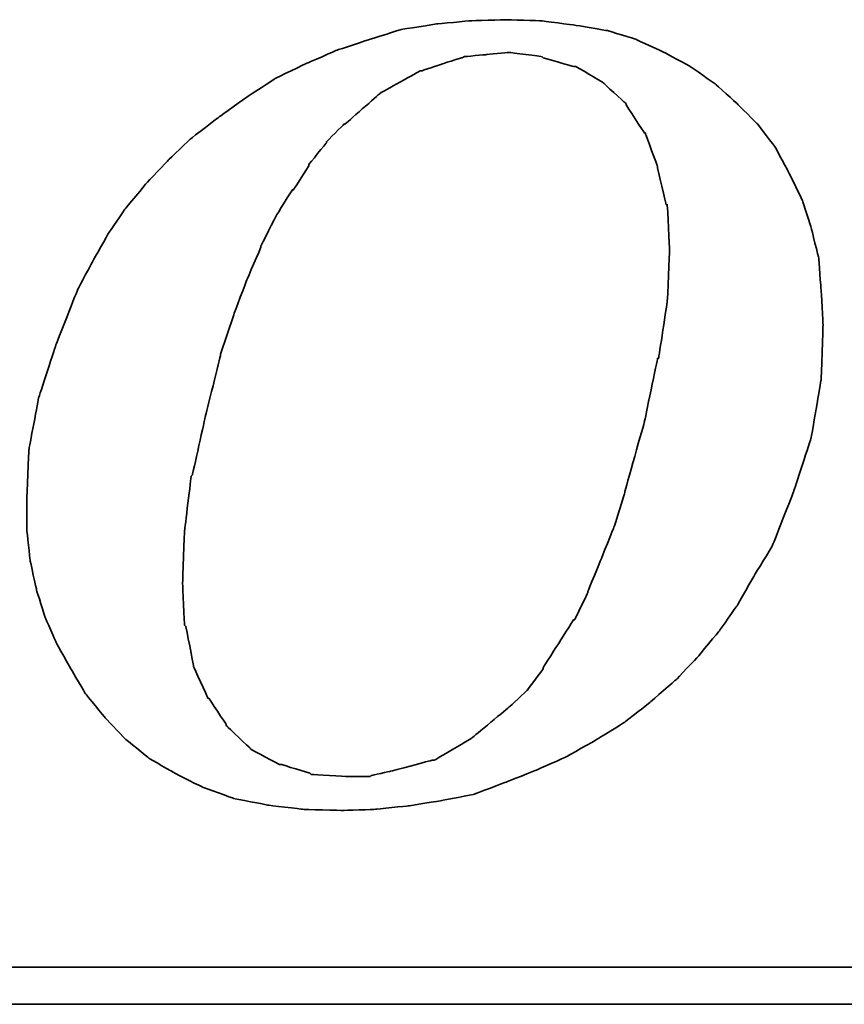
# Model space of a CAD drawing. Header units: millimetres. Extents: x 292 to 530, y -432 to -356.
# Tile 45 of 52: x 471.38 to 473.04, y -409.1 to -407.12. Entities that reach past the tile are written whole.
import ezdxf

# ---------------------------------------------------------------- set-up
doc = ezdxf.new("R2010")
doc.units = ezdxf.units.MM
doc.header["$LTSCALE"] = 0.1
doc.layers.add('DIM', color=4, linetype='CONTINUOUS')
doc.layers.add('layer 1', color=7, linetype='CONTINUOUS')

# ---------------------------------------------------------------- blocks, each defined once
blk = doc.blocks.new('TBI MOTION logo(完整正式版)')
at = {"layer": 'layer 1', "color": 22, "lineweight": 35}
for points, knots in [([(35.79625, -6.98375), (35.79625, -6.98375), (36.23125, -7.43875), (36.23125, -7.43875), (36.23125, -7.43875), (36.23125, -7.43875), (36.75625, -7.87125), (36.75625, -7.87125), (36.75625, -7.87125), (36.75625, -7.87125), (37.33125, -8.20375), (37.33125, -8.20375), (37.33125, -8.20375), (37.33125, -8.20375), (37.95625, -8.51875), (37.95625, -8.51875), (37.95625, -8.51875), (37.95625, -8.51875), (38.62625, -8.75875), (38.62625, -8.75875), (38.62625, -8.75875), (38.62625, -8.75875), (39.37125, -8.90375), (39.37125, -8.90375), (39.37125, -8.90375), (39.37125, -8.90375), (40.14125, -8.99875), (40.14125, -8.99875), (40.14125, -8.99875), (40.14125, -8.99875), (41.02625, -9.02375), (41.02625, -9.02375), (41.02625, -9.02375), (41.02625, -9.02375), (41.74625, -8.99875), (41.74625, -8.99875), (41.74625, -8.99875), (41.74625, -8.99875), (42.46625, -8.92375), (42.46625, -8.92375), (42.46625, -8.92375), (42.46625, -8.92375), (43.21125, -8.80625), (43.21125, -8.80625), (43.21125, -8.80625), (43.21125, -8.80625), (43.93125, -8.66375), (43.93125, -8.66375), (43.93125, -8.66375), (43.93125, -8.66375), (44.62625, -8.39875), (44.62625, -8.39875), (44.62625, -8.39875), (44.62625, -8.39875), (45.29625, -8.13375), (45.29625, -8.13375), (45.29625, -8.13375), (45.29625, -8.13375), (45.94625, -7.84375), (45.94625, -7.84375), (45.94625, -7.84375), (45.94625, -7.84375), (46.61625, -7.46375), (46.61625, -7.46375), (46.61625, -7.46375), (46.61625, -7.46375), (47.24125, -7.07875), (47.24125, -7.07875), (47.24125, -7.07875), (47.24125, -7.07875), (47.81625, -6.62375), (47.81625, -6.62375), (47.81625, -6.62375), (47.81625, -6.62375), (48.36875, -6.14375), (48.36875, -6.14375), (48.36875, -6.14375), (48.36875, -6.14375), (48.84625, -5.64125), (48.84625, -5.64125), (48.84625, -5.64125), (48.84625, -5.64125), (49.32625, -5.06375), (49.32625, -5.06375), (49.32625, -5.06375), (49.32625, -5.06375), (49.71125, -4.51374), (49.71125, -4.51374), (49.71125, -4.51374), (49.71125, -4.51374), (50.09625, -3.83874), (50.09625, -3.83874), (50.09625, -3.83874), (50.09625, -3.83874), (50.48125, -3.21374), (50.48125, -3.21374), (50.48125, -3.21374), (50.48125, -3.21374), (50.96125, -1.99125), (50.96125, -1.99125), (50.96125, -1.99125), (50.96125, -1.99125), (51.34375, -0.81875), (51.34375, -0.81875), (51.34375, -0.81875), (51.34375, -0.81875), (51.56125, 0.45624), (51.56125, 0.45624), (51.56125, 0.45624), (51.56125, 0.45624), (51.60625, 1.67624), (51.60625, 1.67624), (51.60625, 1.67624), (51.60625, 1.67624), (51.56125, 2.44625), (51.56125, 2.44625), (51.56125, 2.44625), (51.56125, 2.44625), (51.51125, 3.14125), (51.51125, 3.14125), (51.51125, 3.14125), (51.51125, 3.14125), (51.34375, 3.81125), (51.34375, 3.81125), (51.34375, 3.81125), (51.34375, 3.81125), (51.15125, 4.41125), (51.15125, 4.41125), (51.15125, 4.41125), (51.15125, 4.41125), (50.86125, 5.01125), (50.86125, 5.01125), (50.86125, 5.01125), (50.86125, 5.01125), (50.55125, 5.58875), (50.55125, 5.58875), (50.55125, 5.58875), (50.55125, 5.58875), (50.16625, 6.09125), (50.16625, 6.09125), (50.16625, 6.09125), (50.16625, 6.09125), (49.71125, 6.54875), (49.71125, 6.54875), (49.71125, 6.54875), (49.71125, 6.54875), (49.23125, 6.98125), (49.23125, 6.98125), (49.23125, 6.98125), (49.23125, 6.98125), (48.67875, 7.36625), (48.67875, 7.36625), (48.67875, 7.36625), (48.67875, 7.36625), (48.10375, 7.67625), (48.10375, 7.67625), (48.10375, 7.67625), (48.10375, 7.67625), (47.48125, 7.96375), (47.48125, 7.96375), (47.48125, 7.96375), (47.48125, 7.96375), (46.85625, 8.15625), (46.85625, 8.15625), (46.85625, 8.15625), (46.85625, 8.15625), (46.13625, 8.27624), (46.13625, 8.27624), (46.13625, 8.27624), (46.13625, 8.27624), (45.39125, 8.37125), (45.39125, 8.37125), (45.39125, 8.37125), (45.39125, 8.37125), (44.62625, 8.39624), (44.62625, 8.39624), (44.62625, 8.39624), (44.62625, 8.39624), (43.83625, 8.37125), (43.83625, 8.37125), (43.83625, 8.37125), (43.83625, 8.37125), (43.09125, 8.30125), (43.09125, 8.30125), (43.09125, 8.30125), (43.09125, 8.30125), (42.32125, 8.18125), (42.32125, 8.18125), (42.32125, 8.18125), (42.32125, 8.18125), (41.62875, 7.96375), (41.62875, 7.96375), (41.62875, 7.96375), (41.62875, 7.96375), (40.90625, 7.72625), (40.90625, 7.72625), (40.90625, 7.72625), (40.90625, 7.72625), (40.23624, 7.43625), (40.23624, 7.43625), (40.23624, 7.43625), (40.23624, 7.43625), (39.54124, 7.10125), (39.54124, 7.10125), (39.54124, 7.10125), (39.54124, 7.10125), (38.91625, 6.69125), (38.91625, 6.69125), (38.91625, 6.69125), (38.91625, 6.69125), (38.31625, 6.26125), (38.31625, 6.26125), (38.31625, 6.26125), (38.31625, 6.26125), (37.69125, 5.78125), (37.69125, 5.78125), (37.69125, 5.78125), (37.69125, 5.78125), (37.18625, 5.30125), (37.18625, 5.30125), (37.18625, 5.30125), (37.18625, 5.30125), (36.70625, 4.79624), (36.70625, 4.79624), (36.70625, 4.79624), (36.70625, 4.79624), (36.23125, 4.22125), (36.23125, 4.22125), (36.23125, 4.22125), (36.23125, 4.22125), (35.87124, 3.69375), (35.87124, 3.69375), (35.87124, 3.69375), (35.87124, 3.69375), (35.53125, 3.09125), (35.53125, 3.09125), (35.53125, 3.09125), (35.53125, 3.09125), (35.19875, 2.47125), (35.19875, 2.47125), (35.19875, 2.47125), (35.19875, 2.47125), (34.71625, 1.24625), (34.71625, 1.24625), (34.71625, 1.24625), (34.71625, 1.24625), (34.33125, 0.06874), (34.33125, 0.06874), (34.33125, 0.06874), (34.33125, 0.06874), (34.11625, -1.07875), (34.11625, -1.07875), (34.11625, -1.07875), (34.11625, -1.07875), (34.07125, -2.15875), (34.07125, -2.15875), (34.07125, -2.15875), (34.07125, -2.15875), (34.07125, -2.85375), (34.07125, -2.85375), (34.07125, -2.85375), (34.07125, -2.85375), (34.14125, -3.50375), (34.14125, -3.50375), (34.14125, -3.50375), (34.14125, -3.50375), (34.28625, -4.17375), (34.28625, -4.17375), (34.28625, -4.17375), (34.28625, -4.17375), (34.47625, -4.77624), (34.47625, -4.77624), (34.47625, -4.77624), (34.47625, -4.77624), (34.71625, -5.32625), (34.71625, -5.32625), (34.71625, -5.32625), (34.71625, -5.32625), (35.05375, -5.92875), (35.05375, -5.92875), (35.05375, -5.92875), (35.05375, -5.92875), (35.36375, -6.45375), (35.36375, -6.45375), (35.36375, -6.45375), (35.36375, -6.45375), (35.79625, -6.98375), (35.79625, -6.98375)], [0, 0, 0, 0, 0.01388889, 0.01388889, 0.01388889, 0.0138889, 0.02777778, 0.02777778, 0.02777778, 0.02777779, 0.04166667, 0.04166667, 0.04166667, 0.04166668, 0.05555556, 0.05555556, 0.05555556, 0.05555557, 0.06944444, 0.06944444, 0.06944444, 0.06944445, 0.08333333, 0.08333333, 0.08333333, 0.08333334, 0.09722222, 0.09722222, 0.09722222, 0.09722223, 0.11111111, 0.11111111, 0.11111111, 0.11111112, 0.125, 0.125, 0.125, 0.12500001, 0.13888889, 0.13888889, 0.13888889, 0.1388889, 0.15277778, 0.15277778, 0.15277778, 0.15277779, 0.16666667, 0.16666667, 0.16666667, 0.16666668, 0.18055556, 0.18055556, 0.18055556, 0.18055557, 0.19444444, 0.19444444, 0.19444444, 0.19444445, 0.20833333, 0.20833333, 0.20833333, 0.20833334, 0.22222222, 0.22222222, 0.22222222, 0.22222223, 0.23611111, 0.23611111, 0.23611111, 0.23611112, 0.25, 0.25, 0.25, 0.25000001, 0.26388889, 0.26388889, 0.26388889, 0.2638889, 0.27777778, 0.27777778, 0.27777778, 0.27777779, 0.29166667, 0.29166667, 0.29166667, 0.29166668, 0.30555556, 0.30555556, 0.30555556, 0.30555557, 0.31944444, 0.31944444, 0.31944444, 0.31944445, 0.33333333, 0.33333333, 0.33333333, 0.33333334, 0.34722222, 0.34722222, 0.34722222, 0.34722223, 0.36111111, 0.36111111, 0.36111111, 0.36111112, 0.375, 0.375, 0.375, 0.37500001, 0.38888889, 0.38888889, 0.38888889, 0.3888889, 0.40277778, 0.40277778, 0.40277778, 0.40277779, 0.41666667, 0.41666667, 0.41666667, 0.41666668, 0.43055556, 0.43055556, 0.43055556, 0.43055557, 0.44444444, 0.44444444, 0.44444444, 0.44444445, 0.45833333, 0.45833333, 0.45833333, 0.45833334, 0.47222222, 0.47222222, 0.47222222, 0.47222223, 0.48611111, 0.48611111, 0.48611111, 0.48611112, 0.5, 0.5, 0.5, 0.50000001, 0.51388889, 0.51388889, 0.51388889, 0.5138889, 0.52777778, 0.52777778, 0.52777778, 0.52777779, 0.54166667, 0.54166667, 0.54166667, 0.54166668, 0.55555556, 0.55555556, 0.55555556, 0.55555557, 0.56944444, 0.56944444, 0.56944444, 0.56944445, 0.58333333, 0.58333333, 0.58333333, 0.58333334, 0.59722222, 0.59722222, 0.59722222, 0.59722223, 0.61111111, 0.61111111, 0.61111111, 0.61111112, 0.625, 0.625, 0.625, 0.62500001, 0.63888889, 0.63888889, 0.63888889, 0.6388889, 0.65277778, 0.65277778, 0.65277778, 0.65277779, 0.66666667, 0.66666667, 0.66666667, 0.66666668, 0.68055556, 0.68055556, 0.68055556, 0.68055557, 0.69444444, 0.69444444, 0.69444444, 0.69444445, 0.70833333, 0.70833333, 0.70833333, 0.70833334, 0.72222222, 0.72222222, 0.72222222, 0.72222223, 0.73611111, 0.73611111, 0.73611111, 0.73611112, 0.75, 0.75, 0.75, 0.75000001, 0.76388889, 0.76388889, 0.76388889, 0.7638889, 0.77777778, 0.77777778, 0.77777778, 0.77777779, 0.79166667, 0.79166667, 0.79166667, 0.79166668, 0.80555556, 0.80555556, 0.80555556, 0.80555557, 0.81944444, 0.81944444, 0.81944444, 0.81944445, 0.83333333, 0.83333333, 0.83333333, 0.83333334, 0.84722222, 0.84722222, 0.84722222, 0.84722223, 0.86111111, 0.86111111, 0.86111111, 0.86111112, 0.875, 0.875, 0.875, 0.87500001, 0.88888889, 0.88888889, 0.88888889, 0.8888889, 0.90277778, 0.90277778, 0.90277778, 0.90277779, 0.91666667, 0.91666667, 0.91666667, 0.91666668, 0.93055556, 0.93055556, 0.93055556, 0.93055557, 0.94444444, 0.94444444, 0.94444444, 0.94444445, 0.95833333, 0.95833333, 0.95833333, 0.95833334, 0.97222222, 0.97222222, 0.97222222, 0.97222223, 0.98611111, 0.98611111, 0.98611111, 0.98611112, 1, 1, 1, 1]), ([(38.33875, 1.03124), (38.33875, 1.03124), (38.62625, 1.89625), (38.62625, 1.89625), (38.62625, 1.89625), (38.62625, 1.89625), (38.91625, 2.66375), (38.91625, 2.66375), (38.91625, 2.66375), (38.91625, 2.66375), (39.22625, 3.38125), (39.22625, 3.38125), (39.22625, 3.38125), (39.22625, 3.38125), (39.22625, 3.40624), (39.22625, 3.40624), (39.22625, 3.40624), (39.22625, 3.40624), (39.56124, 4.07624), (39.56124, 4.07624), (39.56124, 4.07624), (39.56124, 4.07624), (39.92125, 4.65125), (39.92125, 4.65125), (39.92125, 4.65125), (39.92125, 4.65125), (39.94625, 4.65125), (39.94625, 4.65125), (39.94625, 4.65125), (39.94625, 4.65125), (40.28125, 5.17875), (40.28125, 5.17875), (40.28125, 5.17875), (40.28125, 5.17875), (40.28125, 5.20375), (40.28125, 5.20375), (40.28125, 5.20375), (40.28125, 5.20375), (40.66875, 5.68625), (40.66875, 5.68625), (40.66875, 5.68625), (40.66875, 5.68625), (40.66875, 5.70625), (40.66875, 5.70625), (40.66875, 5.70625), (40.66875, 5.70625), (41.05124, 6.09125), (41.05124, 6.09125), (41.05124, 6.09125), (41.05124, 6.09125), (41.07625, 6.09125), (41.07625, 6.09125), (41.07625, 6.09125), (41.07625, 6.09125), (41.84125, 6.76625), (41.84125, 6.76625), (41.84125, 6.76625), (41.84125, 6.76625), (41.86625, 6.78625), (41.86625, 6.78625), (41.86625, 6.78625), (41.86625, 6.78625), (42.73125, 7.26624), (42.73125, 7.26624), (42.73125, 7.26624), (42.73125, 7.26624), (42.75625, 7.26624), (42.75625, 7.26624), (42.75625, 7.26624), (42.75625, 7.26624), (43.18625, 7.41125), (43.18625, 7.41125), (43.18625, 7.41125), (43.18625, 7.41125), (43.64125, 7.55625), (43.64125, 7.55625), (43.64125, 7.55625), (43.64125, 7.55625), (43.66625, 7.55625), (43.66625, 7.55625), (43.66625, 7.55625), (43.66625, 7.55625), (43.69125, 7.58124), (43.69125, 7.58124), (43.69125, 7.58124), (43.69125, 7.58124), (44.19125, 7.62625), (44.19125, 7.62625), (44.19125, 7.62625), (44.19125, 7.62625), (44.67125, 7.67625), (44.67125, 7.67625), (44.67125, 7.67625), (44.67125, 7.67625), (44.69625, 7.67625), (44.69625, 7.67625), (44.69625, 7.67625), (44.69625, 7.67625), (45.41875, 7.58124), (45.41875, 7.58124), (45.41875, 7.58124), (45.41875, 7.58124), (45.44125, 7.55625), (45.44125, 7.55625), (45.44125, 7.55625), (45.44125, 7.55625), (46.11125, 7.36625), (46.11125, 7.36625), (46.11125, 7.36625), (46.11125, 7.36625), (46.13625, 7.36625), (46.13625, 7.36625), (46.13625, 7.36625), (46.13625, 7.36625), (46.15875, 7.36625), (46.15875, 7.36625), (46.15875, 7.36625), (46.15875, 7.36625), (46.73625, 7.02624), (46.73625, 7.02624), (46.73625, 7.02624), (46.73625, 7.02624), (46.76125, 7.00624), (46.76125, 7.00624), (46.76125, 7.00624), (46.76125, 7.00624), (47.24125, 6.57124), (47.24125, 6.57124), (47.24125, 6.57124), (47.24125, 6.57124), (47.26625, 6.54875), (47.26625, 6.54875), (47.26625, 6.54875), (47.26625, 6.54875), (47.26625, 6.52375), (47.26625, 6.52375), (47.26625, 6.52375), (47.26625, 6.52375), (47.67375, 5.89875), (47.67375, 5.89875), (47.67375, 5.89875), (47.67375, 5.89875), (47.69625, 5.89875), (47.69625, 5.89875), (47.69625, 5.89875), (47.69625, 5.89875), (47.69625, 5.87625), (47.69625, 5.87625), (47.69625, 5.87625), (47.69625, 5.87625), (47.96125, 5.15625), (47.96125, 5.15625), (47.96125, 5.15625), (47.96125, 5.15625), (47.96125, 5.13125), (47.96125, 5.13125), (47.96125, 5.13125), (47.96125, 5.13125), (48.15125, 4.31875), (48.15125, 4.31875), (48.15125, 4.31875), (48.15125, 4.31875), (48.17625, 4.31875), (48.17625, 4.31875), (48.17625, 4.31875), (48.17625, 4.31875), (48.17625, 4.29125), (48.17625, 4.29125), (48.17625, 4.29125), (48.17625, 4.29125), (48.22625, 3.33125), (48.22625, 3.33125), (48.22625, 3.33125), (48.22625, 3.33125), (48.22625, 3.30875), (48.22625, 3.30875), (48.22625, 3.30875), (48.22625, 3.30875), (48.17625, 2.20624), (48.17625, 2.20624), (48.17625, 2.20624), (48.17625, 2.20624), (48.17625, 2.18124), (48.17625, 2.18124), (48.17625, 2.18124), (48.17625, 2.18124), (47.98375, 0.93624), (47.98375, 0.93624), (47.98375, 0.93624), (47.98375, 0.93624), (47.96125, 0.93624), (47.96125, 0.93624), (47.96125, 0.93624), (47.96125, 0.93624), (47.67375, -0.45874), (47.67375, -0.45874), (47.67375, -0.45874), (47.67375, -0.45874), (47.24125, -1.99125), (47.24125, -1.99125), (47.24125, -1.99125), (47.24125, -1.99125), (47.24125, -2.01874), (47.24125, -2.01874), (47.24125, -2.01874), (47.24125, -2.01874), (47.00125, -2.78375), (47.00125, -2.78375), (47.00125, -2.78375), (47.00125, -2.78375), (46.71125, -3.50375), (46.71125, -3.50375), (46.71125, -3.50375), (46.71125, -3.50375), (46.42625, -4.19875), (46.42625, -4.19875), (46.42625, -4.19875), (46.42625, -4.19875), (46.42625, -4.22375), (46.42625, -4.22375), (46.42625, -4.22375), (46.42625, -4.22375), (46.13625, -4.82374), (46.13625, -4.82374), (46.13625, -4.82374), (46.13625, -4.82374), (46.11125, -4.82374), (46.11125, -4.82374), (46.11125, -4.82374), (46.11125, -4.82374), (45.77625, -5.35125), (45.77625, -5.35125), (45.77625, -5.35125), (45.77625, -5.35125), (45.44125, -5.87875), (45.44125, -5.87875), (45.44125, -5.87875), (45.44125, -5.87875), (45.44125, -5.90375), (45.44125, -5.90375), (45.44125, -5.90375), (45.44125, -5.90375), (45.10625, -6.35875), (45.10625, -6.35875), (45.10625, -6.35875), (45.10625, -6.35875), (45.08125, -6.38375), (45.08125, -6.38375), (45.08125, -6.38375), (45.08125, -6.38375), (44.69625, -6.74375), (44.69625, -6.74375), (44.69625, -6.74375), (44.69625, -6.74375), (43.88375, -7.41625), (43.88375, -7.41625), (43.88375, -7.41625), (43.88375, -7.41625), (43.85625, -7.43875), (43.85625, -7.43875), (43.85625, -7.43875), (43.85625, -7.43875), (43.04125, -7.91875), (43.04125, -7.91875), (43.04125, -7.91875), (43.04125, -7.91875), (43.01625, -7.91875), (43.01625, -7.91875), (43.01625, -7.91875), (43.01625, -7.91875), (42.99625, -7.91875), (42.99625, -7.91875), (42.99625, -7.91875), (42.99625, -7.91875), (42.08125, -8.15875), (42.08125, -8.15875), (42.08125, -8.15875), (42.08125, -8.15875), (41.65125, -8.25625), (41.65125, -8.25625), (41.65125, -8.25625), (41.65125, -8.25625), (41.62875, -8.27875), (41.62875, -8.27875), (41.62875, -8.27875), (41.62875, -8.27875), (41.60125, -8.27875), (41.60125, -8.27875), (41.60125, -8.27875), (41.60125, -8.27875), (41.12125, -8.27875), (41.12125, -8.27875), (41.12125, -8.27875), (41.12125, -8.27875), (40.35624, -8.23125), (40.35624, -8.23125), (40.35624, -8.23125), (40.35624, -8.23125), (40.33125, -8.23125), (40.33125, -8.23125), (40.33125, -8.23125), (40.33125, -8.23125), (40.30625, -8.20375), (40.30625, -8.20375), (40.30625, -8.20375), (40.30625, -8.20375), (39.68375, -8.01375), (39.68375, -8.01375), (39.68375, -8.01375), (39.68375, -8.01375), (39.66124, -8.01375), (39.66124, -8.01375), (39.66124, -8.01375), (39.66124, -8.01375), (39.63625, -8.01375), (39.63625, -8.01375), (39.63625, -8.01375), (39.63625, -8.01375), (39.01125, -7.67875), (39.01125, -7.67875), (39.01125, -7.67875), (39.01125, -7.67875), (38.98875, -7.65375), (38.98875, -7.65375), (38.98875, -7.65375), (38.98875, -7.65375), (38.48625, -7.17375), (38.48625, -7.17375), (38.48625, -7.17375), (38.48625, -7.17375), (38.45875, -7.14875), (38.45875, -7.14875), (38.45875, -7.14875), (38.45875, -7.14875), (38.45875, -7.12875), (38.45875, -7.12875), (38.45875, -7.12875), (38.45875, -7.12875), (38.07625, -6.54875), (38.07625, -6.54875), (38.07625, -6.54875), (38.07625, -6.54875), (38.05125, -6.54875), (38.05125, -6.54875), (38.05125, -6.54875), (38.05125, -6.54875), (38.05125, -6.52875), (38.05125, -6.52875), (38.05125, -6.52875), (38.05125, -6.52875), (37.74125, -5.85375), (37.74125, -5.85375), (37.74125, -5.85375), (37.74125, -5.85375), (37.74125, -5.82875), (37.74125, -5.82875), (37.74125, -5.82875), (37.74125, -5.82875), (37.57375, -4.96875), (37.57375, -4.96875), (37.57375, -4.96875), (37.57375, -4.96875), (37.54625, -4.94375), (37.54625, -4.94375), (37.54625, -4.94375), (37.54625, -4.94375), (37.50125, -4.03375), (37.50125, -4.03375), (37.50125, -4.03375), (37.50125, -4.03375), (37.50125, -4.00875), (37.50125, -4.00875), (37.50125, -4.00875), (37.50125, -4.00875), (37.54625, -2.85375), (37.54625, -2.85375), (37.54625, -2.85375), (37.54625, -2.85375), (37.69125, -1.65875), (37.69125, -1.65875), (37.69125, -1.65875), (37.69125, -1.65875), (37.71624, -1.63375), (37.71624, -1.63375), (37.71624, -1.63375), (37.71624, -1.63375), (38.00375, -0.33875), (38.00375, -0.33875), (38.00375, -0.33875), (38.00375, -0.33875), (38.33875, 1.00624), (38.33875, 1.00624), (38.33875, 1.00624), (38.33875, 1.00624), (38.33875, 1.03124), (38.33875, 1.03124)], [0, 0, 0, 0, 0.01010101, 0.01010101, 0.01010101, 0.01010102, 0.02020202, 0.02020202, 0.02020202, 0.02020203, 0.03030303, 0.03030303, 0.03030303, 0.03030304, 0.04040404, 0.04040404, 0.04040404, 0.04040405, 0.05050505, 0.05050505, 0.05050505, 0.05050506, 0.06060606, 0.06060606, 0.06060606, 0.06060607, 0.07070707, 0.07070707, 0.07070707, 0.07070708, 0.08080808, 0.08080808, 0.08080808, 0.08080809, 0.09090909, 0.09090909, 0.09090909, 0.0909091, 0.1010101, 0.1010101, 0.1010101, 0.10101011, 0.11111111, 0.11111111, 0.11111111, 0.11111112, 0.12121212, 0.12121212, 0.12121212, 0.12121213, 0.13131313, 0.13131313, 0.13131313, 0.13131314, 0.14141414, 0.14141414, 0.14141414, 0.14141415, 0.15151515, 0.15151515, 0.15151515, 0.15151516, 0.16161616, 0.16161616, 0.16161616, 0.16161617, 0.17171717, 0.17171717, 0.17171717, 0.17171718, 0.18181818, 0.18181818, 0.18181818, 0.18181819, 0.19191919, 0.19191919, 0.19191919, 0.1919192, 0.2020202, 0.2020202, 0.2020202, 0.20202021, 0.21212121, 0.21212121, 0.21212121, 0.21212122, 0.22222222, 0.22222222, 0.22222222, 0.22222223, 0.23232323, 0.23232323, 0.23232323, 0.23232324, 0.24242424, 0.24242424, 0.24242424, 0.24242425, 0.25252525, 0.25252525, 0.25252525, 0.25252526, 0.26262626, 0.26262626, 0.26262626, 0.26262627, 0.27272727, 0.27272727, 0.27272727, 0.27272728, 0.28282828, 0.28282828, 0.28282828, 0.28282829, 0.29292929, 0.29292929, 0.29292929, 0.2929293, 0.3030303, 0.3030303, 0.3030303, 0.30303031, 0.31313131, 0.31313131, 0.31313131, 0.31313132, 0.32323232, 0.32323232, 0.32323232, 0.32323233, 0.33333333, 0.33333333, 0.33333333, 0.33333334, 0.34343434, 0.34343434, 0.34343434, 0.34343435, 0.35353535, 0.35353535, 0.35353535, 0.35353536, 0.36363636, 0.36363636, 0.36363636, 0.36363637, 0.37373737, 0.37373737, 0.37373737, 0.37373738, 0.38383838, 0.38383838, 0.38383838, 0.38383839, 0.39393939, 0.39393939, 0.39393939, 0.3939394, 0.4040404, 0.4040404, 0.4040404, 0.40404041, 0.41414141, 0.41414141, 0.41414141, 0.41414142, 0.42424242, 0.42424242, 0.42424242, 0.42424243, 0.43434343, 0.43434343, 0.43434343, 0.43434344, 0.44444444, 0.44444444, 0.44444444, 0.44444445, 0.45454545, 0.45454545, 0.45454545, 0.45454546, 0.46464646, 0.46464646, 0.46464646, 0.46464647, 0.47474747, 0.47474747, 0.47474747, 0.47474748, 0.48484848, 0.48484848, 0.48484848, 0.48484849, 0.49494949, 0.49494949, 0.49494949, 0.4949495, 0.50505051, 0.50505051, 0.50505051, 0.50505052, 0.51515152, 0.51515152, 0.51515152, 0.51515153, 0.52525253, 0.52525253, 0.52525253, 0.52525254, 0.53535354, 0.53535354, 0.53535354, 0.53535355, 0.54545455, 0.54545455, 0.54545455, 0.54545456, 0.55555556, 0.55555556, 0.55555556, 0.55555557, 0.56565657, 0.56565657, 0.56565657, 0.56565658, 0.57575758, 0.57575758, 0.57575758, 0.57575759, 0.58585859, 0.58585859, 0.58585859, 0.5858586, 0.5959596, 0.5959596, 0.5959596, 0.59595961, 0.60606061, 0.60606061, 0.60606061, 0.60606062, 0.61616162, 0.61616162, 0.61616162, 0.61616163, 0.62626263, 0.62626263, 0.62626263, 0.62626264, 0.63636364, 0.63636364, 0.63636364, 0.63636365, 0.64646465, 0.64646465, 0.64646465, 0.64646466, 0.65656566, 0.65656566, 0.65656566, 0.65656567, 0.66666667, 0.66666667, 0.66666667, 0.66666668, 0.67676768, 0.67676768, 0.67676768, 0.67676769, 0.68686869, 0.68686869, 0.68686869, 0.6868687, 0.6969697, 0.6969697, 0.6969697, 0.69696971, 0.70707071, 0.70707071, 0.70707071, 0.70707072, 0.71717172, 0.71717172, 0.71717172, 0.71717173, 0.72727273, 0.72727273, 0.72727273, 0.72727274, 0.73737374, 0.73737374, 0.73737374, 0.73737375, 0.74747475, 0.74747475, 0.74747475, 0.74747476, 0.75757576, 0.75757576, 0.75757576, 0.75757577, 0.76767677, 0.76767677, 0.76767677, 0.76767678, 0.77777778, 0.77777778, 0.77777778, 0.77777779, 0.78787879, 0.78787879, 0.78787879, 0.7878788, 0.7979798, 0.7979798, 0.7979798, 0.79797981, 0.80808081, 0.80808081, 0.80808081, 0.80808082, 0.81818182, 0.81818182, 0.81818182, 0.81818183, 0.82828283, 0.82828283, 0.82828283, 0.82828284, 0.83838384, 0.83838384, 0.83838384, 0.83838385, 0.84848485, 0.84848485, 0.84848485, 0.84848486, 0.85858586, 0.85858586, 0.85858586, 0.85858587, 0.86868687, 0.86868687, 0.86868687, 0.86868688, 0.87878788, 0.87878788, 0.87878788, 0.87878789, 0.88888889, 0.88888889, 0.88888889, 0.8888889, 0.8989899, 0.8989899, 0.8989899, 0.89898991, 0.90909091, 0.90909091, 0.90909091, 0.90909092, 0.91919192, 0.91919192, 0.91919192, 0.91919193, 0.92929293, 0.92929293, 0.92929293, 0.92929294, 0.93939394, 0.93939394, 0.93939394, 0.93939395, 0.94949495, 0.94949495, 0.94949495, 0.94949496, 0.95959596, 0.95959596, 0.95959596, 0.95959597, 0.96969697, 0.96969697, 0.96969697, 0.96969698, 0.97979798, 0.97979798, 0.97979798, 0.97979799, 0.98989899, 0.98989899, 0.98989899, 0.989899, 1, 1, 1, 1]), ([(75.90875, -9.47875), (75.90875, -9.47875), (75.90875, -12.28625), (75.90875, -12.28625), (75.90875, -12.28625), (75.90875, -12.28625), (75.90875, -12.47875), (75.90875, -12.47875), (75.90875, -12.47875), (75.90875, -12.47875), (75.71625, -12.47875), (75.71625, -12.47875), (75.71625, -12.47875), (75.71625, -12.47875), (-88.32875, -12.47875), (-88.32875, -12.47875), (-88.32875, -12.47875), (-88.32875, -12.47875), (-88.32875, -13.29375), (-88.32875, -13.29375), (-88.32875, -13.29375), (-88.32875, -13.29375), (82.89125, -13.29375), (82.89125, -13.29375), (82.89125, -13.29375), (82.89125, -13.29375), (75.90875, -9.47875), (75.90875, -9.47875)], [0, 0, 0, 0, 0.14285714, 0.14285714, 0.14285714, 0.14285715, 0.28571429, 0.28571429, 0.28571429, 0.2857143, 0.42857143, 0.42857143, 0.42857143, 0.42857144, 0.57142857, 0.57142857, 0.57142857, 0.57142858, 0.71428571, 0.71428571, 0.71428571, 0.71428572, 0.85714286, 0.85714286, 0.85714286, 0.85714287, 1, 1, 1, 1])]:
    blk.add_open_spline(points, degree=3, knots=knots, dxfattribs=at)

msp = doc.modelspace()

# ---------------------------------------------------------------- block references
at = {"layer": 'DIM', "color": 0, "xscale": 0.0912171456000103, "yscale": 0.0912171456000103, "zscale": 0.0912171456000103}
msp.add_blockref('TBI MOTION logo(完整正式版)', (468.2909, -407.8889), dxfattribs=at)

doc.saveas('drawing.dxf')
